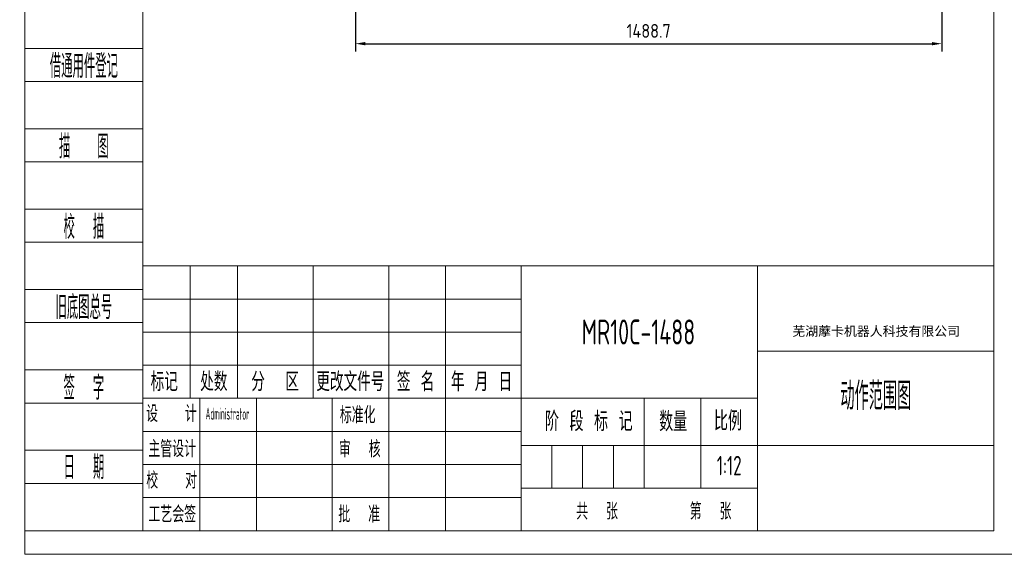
# Model space of a CAD drawing. Header units: millimetres. Extents: x -46 to 5160, y -5105 to -1541.
# Tile 1 of 104: x -46 to 2453, y -5105 to -3748. Entities that reach past the tile are written whole.
import ezdxf
from ezdxf.enums import TextEntityAlignment as Align

# ---------------------------------------------------------------- set-up
doc = ezdxf.new("R2010")
doc.units = ezdxf.units.MM
doc.header["$LTSCALE"] = 0.3175
for name, color, linetype, lineweight in [('1轮廓实线层', 7, 'Continuous', 18), ('2细线层', 4, 'Continuous', 13), ('6文字层', 3, 'Continuous', 13), ('7标注层', 4, 'Continuous', 13), ('L2', 6, 'Continuous', 13), ('图框层', 7, 'Continuous', 18)]:
    doc.layers.add(name, color=color, linetype=linetype, lineweight=lineweight)
doc.styles.add('PC_TEXTSTYLE', font='ISOCP.SHX', dxfattribs={"width": 0.707, "bigfont": 'GBCBIG.SHX'})
doc.styles.add('仿宋体', font='txt')
doc.styles.add('标准汉字', font='gbenor.shx', dxfattribs={"bigfont": 'gbcbig.shx'})
doc.dimstyles.new('M1：10', dxfattribs={"dimscale": 10, "dimtxt": 3.5, "dimasz": 2.5, "dimexe": 2, "dimexo": 0, "dimgap": 1.5, "dimtad": 1, "dimdec": 4, "dimdsep": 46, "dimtxsty": '标准汉字', "dimcen": 5, "dimdle": 5, "dimclrd": 1, "dimclre": 1, "dimclrt": 256, "dimadec": 4, "dimazin": 2, "dimtfac": 1, "dimtdec": 4, "dimtmove": 0, "dimatfit": 3, "dimfxl": 1, "dimtolj": 1, "dimarcsym": 0})

# ---------------------------------------------------------------- blocks, each defined once
blk = doc.blocks.new('*D3')
at = {"layer": '7标注层', "color": 1, "lineweight": -2, "ltscale": 12, "transparency": 16777216}
for p, q in [((2294.3, -3098.4), (2294.3, -3829)), ((805.7, -3585.7), (805.7, -3829)), ((830.7, -3809), (2269.3, -3809))]:
    blk.add_line(p, q, dxfattribs=at)
at = {"layer": '7标注层', "color": 1, "transparency": 16777216}
for points in [[(830.7, -3804.8), (830.7, -3813.1), (805.7, -3809)], [(2269.3, -3813.1), (2269.3, -3804.8), (2294.3, -3809)]]:
    blk.add_solid(points, dxfattribs=at)
at = {"layer": 'Defpoints', "color": 0, "transparency": 16777216}
for p in [(2294.3, -3098.4), (805.7, -3585.7), (2294.3, -3809)]:
    blk.add_point(p, dxfattribs=at)
at = {"layer": '7标注层', "transparency": 16777216, "insert": (1550, -3776.5), "char_height": 35, "attachment_point": 5, "style": '标准汉字'}
blk.add_mtext('\\A1;1488.7', dxfattribs=at)
blk = doc.blocks.new('ZwmFrameMain_A4^_^无分区图框^_^portrait')
at = {"layer": '1轮廓实线层'}
for p, q in [((0, 0), (0, 287)), ((180, 287), (180, 0)), ((0, 0), (180, 0))]:
    blk.add_line(p, q, dxfattribs=at)
at = {"layer": '2细线层'}
for q in [(-25, 292), (185, -5)]:
    blk.add_line((-25, -5), q, dxfattribs=at)
blk = doc.blocks.new('ZwmFrameMain_纵向标题栏')
at = {"layer": '1轮廓实线层'}
for p, q in [((-180, 56), (0, 56)), ((-180, 0), (-180, 56))]:
    blk.add_line(p, q, dxfattribs=at)
at = {"layer": '2细线层', "color": 6, "linetype": 'Continuous'}
for p, q in [((-170, 28), (-170, 56)), ((-160, 28), (-160, 56)), ((-144, 28), (-144, 56)), ((-128, 0), (-128, 56)), ((-128, 28), (-128, 56)), ((-116, 0), (-116, 56)), ((-100, 0), (-100, 56)), ((-50, 0), (-50, 56)), ((-180, 49), (-100, 49)), ((-180, 42), (-100, 42)), ((-50, 38), (0, 38)), ((-180, 35), (-100, 35)), ((-180, 28), (-50, 28)), ((-168, 0), (-168, 28)), ((-156, 0), (-156, 28)), ((-74, 9), (-74, 28)), ((-62, 9), (-62, 28)), ((-180, 21), (-100, 21)), ((-100, 18), (0, 18)), ((-93.5, 9), (-93.5, 18)), ((-87, 9), (-87, 18)), ((-80.5, 9), (-80.5, 18)), ((-180, 14), (-100, 14)), ((-100, 9), (-50, 9)), ((-180, 7), (-100, 7))]:
    blk.add_line(p, q, dxfattribs=at)
at = {"layer": 'L2', "linetype": 'Continuous'}
blk.add_line((-140, 0), (-140, 28), dxfattribs=at)
at = {"layer": '6文字层', "color": 4, "linetype": 'Continuous', "insert": (-24.91, 42.09), "char_height": 2, "width": 55.1899, "attachment_point": 5, "style": '仿宋体'}
blk.add_mtext('芜湖藦卡机器人科技有限公司', dxfattribs=at)
at = {"layer": '6文字层', "color": 6, "style": '标准汉字'}
for s, insert, char_height, width, attachment_point in [('标记', (-175.5, 31.5), 4, 11.65, 5), ('处数', (-165.01, 31.5), 4, 11.45, 5), ('分  区', (-152.04, 31.5), 4, 19.1643, 5), ('更改文件号', (-136.14, 31.5), 4, 29.3, 5), ('签 名', (-122.34, 31.5), 4, 14.8571, 5), ('年 月 日', (-108.39, 31.5), 4, 23.9643, 5), ('设   计', (-173.97, 24.73), 3.5, 20.0562, 5), ('标准化', (-134.58, 24.45), 3.5, 15.4875, 5), ('阶 段 标 记', (-94.98, 21.04), 4.118, 30.425, 7), ('比例', (-59.23, 21.15), 4.118, 9.4062, 7), ('数量', (-70.82, 21), 4.118, 10.0187, 7), ('主管设计', (-173.82, 17.28), 3.5, 20.2125, 5), ('审  核', (-134.15, 17.23), 3.5, 16.4625, 5), ('校   对', (-173.93, 10.64), 3.5, 20.3187, 5), ('共  张        第  张', (-88.37, 2.32), 3.5, 60.8437, 7), ('工艺会签', (-173.8, 3.47), 3.5, 20.3, 5), ('批  准', (-134.27, 3.47), 3.5, 16.5937, 5)]:
    blk.add_mtext(s, dxfattribs=dict(at, insert=insert, char_height=char_height, width=width, attachment_point=attachment_point))
at = {"layer": '6文字层', "color": 4, "style": 'PC_TEXTSTYLE', "flags": 8}
for tag, height, width, p, p2 in [('产品名称或材料标记', 5.29, 0.911854, (-90.89, 39.38), (-59.53, 39.38)), ('图样名称', 5.88, 2.846512, (-48.82, 25.54), (-1.18, 25.54)), ('图样代号', 5.88, 2.86875, (-48.82, 6.64), (-1.18, 6.64))]:
    blk.add_attdef(tag, text='', height=height, dxfattribs=dict(at, width=width)).set_placement(p, p2, align=Align.FIT)
at = {"layer": '6文字层', "color": 6, "style": 'PC_TEXTSTYLE', "width": 9.241641, "flags": 8}
blk.add_attdef('设计', text='', height=2.5, rotation=359.5768, dxfattribs=at).set_placement((-166.76, 23.52), (-157.52, 23.45), align=Align.FIT)
at = {"layer": '6文字层', "color": 6, "style": 'PC_TEXTSTYLE', "flags": 8}
for tag, height, width, p, p2 in [('审核', 2.5, 2.542374, (-166.6, 16.66), (-157.7, 16.66)), ('重量', 4.12, 1.685865, (-72.82, 11.88), (-63.18, 11.88)), ('比例', 4.12, 1.699352, (-60.82, 11.71), (-51.18, 11.71))]:
    blk.add_attdef(tag, text='', height=height, dxfattribs=dict(at, width=width)).set_placement(p, p2, align=Align.FIT)
blk = doc.blocks.new('ZwmFrameMain_附加栏')
at = {"layer": '2细线层'}
for p, q in [((-25, 102), (0, 102)), ((-25, 95), (0, 95)), ((-25, 85), (0, 85)), ((-25, 78), (0, 78)), ((-25, 68), (0, 68)), ((-25, 61), (0, 61)), ((-25, 51), (0, 51)), ((-25, 44), (0, 44)), ((-25, 34), (0, 34)), ((-25, 27), (0, 27)), ((-25, 17), (0, 17)), ((-25, 10), (0, 10)), ((-25, 0), (0, 0))]:
    blk.add_line(p, q, dxfattribs=at)
at = {"layer": '6文字层', "color": 3, "style": 'PC_TEXTSTYLE'}
for s, width, p in [('借通用件登记', 0.667, (-12.5, 98.5)), ('描   图', 0.6667, (-12.5, 81.5)), ('校  描', 0.667, (-12.5, 64.5)), ('旧底图总号', 0.667, (-12.5, 47.5)), ('签  字', 0.667, (-12.5, 30.5)), ('日  期', 0.667, (-12.49, 13.6))]:
    blk.add_text(s, height=5, dxfattribs=dict(at, width=width)).set_placement(p, align=Align.MIDDLE)
at = {"layer": '6文字层', "style": 'PC_TEXTSTYLE'}
for tag, width, p, p2 in [('借通用件登记', 0.671328, (-23.44, 86.36), (-1.25, 86.36)), ('描图', 2.120922, (-23.44, 69.36), (-1.25, 69.36)), ('校图', 2.149976, (-23.75, 52.06), (-1.25, 52.06)), ('旧底图总号', 0.761452, (-22.84, 35.67), (-1.86, 35.67)), ('签字', 2.026939, (-23.14, 18.37), (-1.56, 18.37)), ('日期', 1.89999, (-22.84, 1.37), (-2.17, 1.37))]:
    blk.add_attdef(tag, text='', height=5, dxfattribs=dict(at, width=width)).set_placement(p, p2, align=Align.FIT)

msp = doc.modelspace()

# ---------------------------------------------------------------- block references
at = {"layer": '图框层', "xscale": 12, "yscale": 12, "zscale": 12}
for name in ['ZwmFrameMain_A4^_^无分区图框^_^portrait', 'ZwmFrameMain_附加栏']:
    msp.add_blockref(name, (266.51172, -5045.14078), dxfattribs=at)
at = {"layer": '图框层'}
ref = msp.add_blockref('ZwmFrameMain_纵向标题栏', (2426.51172, -5045.14078), dxfattribs=dict(at, xscale=12, yscale=12, zscale=12))
ref.add_attrib('比例', '1:12', dxfattribs={"layer": '6文字层', "color": 6, "height": 49.411765, "style": 'PC_TEXTSTYLE', "width": 0.707}).set_placement((1754.51172, -4904.65227), align=Align.CENTER)
ref.add_attrib('图样名称', '动作范围图', dxfattribs={"layer": '6文字层', "color": 4, "height": 70.588235, "style": 'PC_TEXTSTYLE', "width": 0.707}).set_placement((2126.51172, -4738.62276), align=Align.CENTER)
ref.add_attrib('设计', 'Administrator', dxfattribs={"layer": '6文字层', "color": 6, "height": 30, "rotation": 359.57684855, "style": 'PC_TEXTSTYLE', "width": 0.453438}).set_placement((425.39266, -4762.95698), (536.28932, -4763.77601), align=Align.FIT)
ref.add_attrib('产品名称或材料标记', 'MR10C-1488', dxfattribs={"layer": '6文字层', "color": 4, "height": 63.529412, "style": 'PC_TEXTSTYLE', "width": 0.707}).set_placement((1524.0328, -4572.60845), align=Align.CENTER)

# ---------------------------------------------------------------- dimensions: what is measured, and where the dimension line sits
at = {"layer": '7标注层', "ltscale": 12}
dim = msp.add_linear_dim(base=(2294.32158, -3808.97669), p1=(805.65043, -3585.70958), p2=(2294.32158, -3098.44644), dimstyle='M1：10', override={"dimdec": 1, "dimsah": 1, "dimtzin": 8}, dxfattribs=at)
dim.commit()
dim.dimension.update_dxf_attribs({"geometry": '*D3', "text_midpoint": (1549.986, -3776.47669)})

doc.saveas('drawing.dxf')
